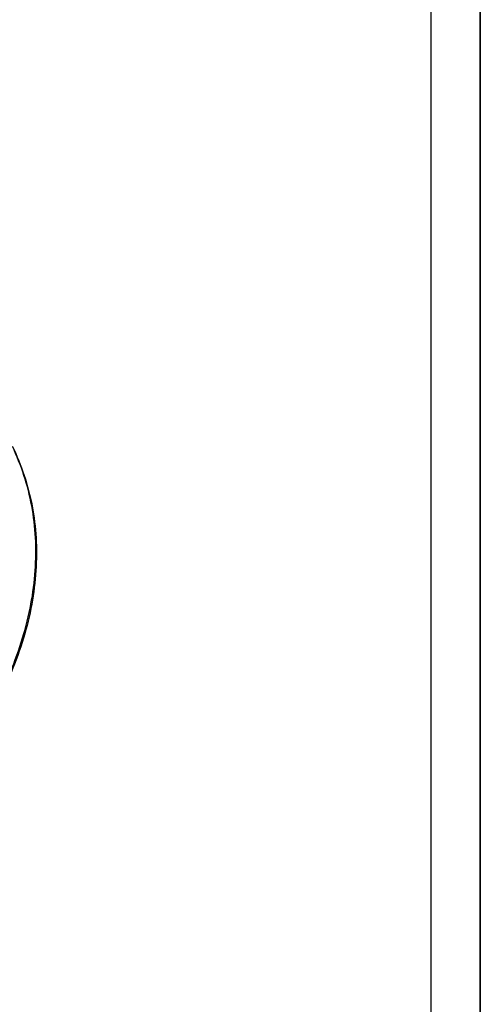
# Model space of a CAD drawing. Header units: millimetres. Extents: x 0 to 4200, y 0 to 2970.
# Tile 43 of 44: x 3731 to 4200, y 766 to 1769. Entities that reach past the tile are written whole.
import ezdxf

# ---------------------------------------------------------------- set-up
doc = ezdxf.new("R2010")
doc.units = ezdxf.units.MM
doc.header["$LTSCALE"] = 231
doc.layers.get('0').update_dxf_attribs({"linetype": 'CONTINUOUS'})
doc.layers.add('005_AXIS', color=7, linetype='CONTINUOUS')

msp = doc.modelspace()

# ---------------------------------------------------------------- linework, layer by layer
at = {"color": 7, "linetype": 'Continuous'}
msp.add_line((4200, 0), (4200, 2970), dxfattribs=at)
at = {"color": 3, "linetype": 'Continuous'}
msp.add_line((4200, 2970), (4200, 0), dxfattribs=at)
at = {"color": 5, "linetype": 'Continuous'}
msp.add_line((4150, 50), (4150, 2920), dxfattribs=at)
at = {"layer": '005_AXIS', "color": 7, "linetype": 'Continuous'}
for points, knots in [([(3723.093, 1334.474), (3727.777, 1324.929), (3735.886, 1305.087), (3743.97, 1273.758), (3747.931, 1241.112), (3747.736, 1207.481), (3743.399, 1173.189), (3731.991, 1126.313), (3712.489, 1080.158), (3686.239, 1036.056), (3654.494, 992.001), (3606.555, 940.54), (3538.943, 887.014), (3463.057, 842.906), (3381.738, 809.869), (3298.032, 789.139), (3227.996, 782.706), (3173.727, 784.551), (3122.781, 790.772), (3074.342, 803.586), (3030.285, 823.243), (3000.506, 840.794), (2973.786, 861.216), (2950.387, 884.324), (2930.553, 909.886), (2919.819, 928.441), (2915.135, 937.986)], [0, 0, 0, 0, 0.02606414, 0.05235631, 0.0790901, 0.10645236, 0.13459421, 0.16362599, 0.22451471, 0.25646141, 0.28933404, 0.35746977, 0.42808242, 0.5, 0.57191758, 0.64253023, 0.71066596, 0.74353859, 0.77548529, 0.83637401, 0.86540579, 0.89354764, 0.9209099, 0.94764369, 0.97393586, 1, 1, 1, 1]), ([(2915.138, 937.988), (2919.867, 928.495), (2930.681, 910.046), (2950.604, 884.646), (2974.065, 861.696), (3000.82, 841.423), (3030.608, 824.012), (3074.643, 804.529), (3123.016, 791.855), (3173.867, 785.74), (3228.015, 783.98), (3297.87, 790.47), (3381.347, 811.195), (3462.442, 844.159), (3538.133, 888.134), (3605.601, 941.482), (3653.474, 992.766), (3685.212, 1036.672), (3711.489, 1080.636), (3731.061, 1126.652), (3742.593, 1173.404), (3747.047, 1207.618), (3747.381, 1241.184), (3743.583, 1273.783), (3735.681, 1305.083), (3727.705, 1324.924), (3723.089, 1334.473)], [0, 0, 0, 0, 0.02605723, 0.05235081, 0.07909225, 0.10646614, 0.1346214, 0.16366641, 0.22457568, 0.25652714, 0.2894004, 0.35752554, 0.42811406, 0.5, 0.57188594, 0.64247446, 0.7105996, 0.74347286, 0.77542432, 0.83633359, 0.8653786, 0.89353386, 0.92090775, 0.94764919, 0.97394277, 1, 1, 1, 1])]:
    msp.add_open_spline(points, degree=3, knots=knots, dxfattribs=at)

doc.saveas('drawing.dxf')
